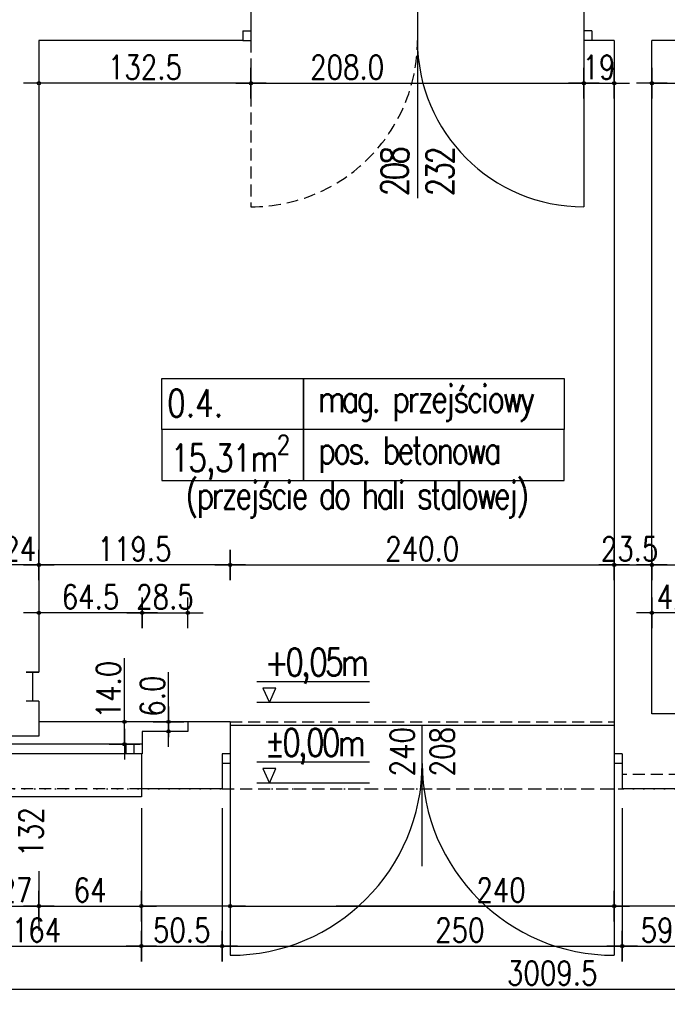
# Model space of a CAD drawing. Header units: millimetres. Extents: x 22865 to 60762, y -18816 to 15611.
# Tile 15 of 256: x 36067 to 36471, y -13882 to -13266. Entities that reach past the tile are written whole.
import ezdxf

# ---------------------------------------------------------------- set-up
doc = ezdxf.new("R2010")
doc.units = ezdxf.units.MM
doc.linetypes.add('DASHED2', pattern=[0.375, 0.25, -0.125])
doc.linetypes.add('DOT', pattern=[6.35, 0, -6.35])
for name, color, linetype in [('OPISY', 6, 'Continuous'), ('sciany murowane', 4, 'Continuous'), ('widokowa', 2, 'Continuous'), ('wyburzenia', 14, 'Continuous'), ('WYMIARY', 6, 'Continuous')]:
    doc.layers.add(name, color=color, linetype=linetype)
doc.styles.add('1-100', font='simplex.shx', dxfattribs={"width": 0.8, "height": 15})
doc.dimstyles.new('1-100', dxfattribs={"dimscale": 0.5, "dimtxt": 100, "dimasz": 1, "dimexe": 0.18, "dimexo": 0.0625, "dimgap": 5, "dimtad": 1, "dimdec": 1, "dimzin": 0, "dimdsep": 46, "dimtxsty": '1-100', "dimblk1": 'K', "dimblk2": 'K', "dimsah": 1, "dimcen": 0.09, "dimse1": 1, "dimse2": 1, "dimadec": 0, "dimazin": 0, "dimtfac": 1, "dimtdec": 1, "dimtofl": 0, "dimtmove": 0, "dimatfit": 3, "dimldrblk": 'K', "dimfxl": 0, "dimtolj": 1, "dimtzin": 0, "dimarcsym": 0})

# ---------------------------------------------------------------- blocks, each defined once
blk = doc.blocks.new('K')
for p, q in [((0, -19.1), (0, 19.1)), ((-19.1, 0), (19.1, 0))]:
    blk.add_line(p, q)
blk.add_circle((0, 0), 2.02)
blk = doc.blocks.new('*D2182')
at = {"layer": 'WYMIARY', "color": 0, "lineweight": -2, "ltscale": 0.2}
blk.add_line((35979.28, -13845.23), (36142.28, -13845.23), dxfattribs=at)
at = {"layer": 'WYMIARY', "color": 0, "linetype": 'ByBlock', "lineweight": -2, "xscale": 0.5, "yscale": 0.5, "zscale": 0.5}
for p, rotation in [((35978.78, -13845.23), 179.9999999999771), ((36142.78, -13845.23), 359.9999999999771)]:
    blk.add_blockref('K', p, dxfattribs=dict(at, rotation=rotation))
at = {"layer": 'WYMIARY', "color": 0, "ltscale": 0.2, "insert": (36077.26, -13835.23), "char_height": 15, "attachment_point": 5, "style": '1-100'}
blk.add_mtext('\\A1;164', dxfattribs=at)
blk = doc.blocks.new('*D2183')
at = {"layer": 'WYMIARY', "color": 0, "lineweight": -2, "ltscale": 0.2}
blk.add_line((36143.28, -13845.23), (36192.78, -13845.23), dxfattribs=at)
at = {"layer": 'WYMIARY', "color": 0, "linetype": 'ByBlock', "lineweight": -2, "xscale": 0.5, "yscale": 0.5, "zscale": 0.5}
for p, rotation in [((36142.78, -13845.23), 179.9999999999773), ((36193.28, -13845.23), 359.9999999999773)]:
    blk.add_blockref('K', p, dxfattribs=dict(at, rotation=rotation))
at = {"layer": 'WYMIARY', "color": 0, "ltscale": 0.2, "insert": (36168.03, -13835.23), "char_height": 15, "attachment_point": 5, "style": '1-100'}
blk.add_mtext('\\A1;50.5', dxfattribs=at)
blk = doc.blocks.new('*D2184')
at = {"layer": 'WYMIARY', "color": 0, "lineweight": -2, "ltscale": 0.2}
blk.add_line((36193.78, -13845.23), (36442.78, -13845.23), dxfattribs=at)
at = {"layer": 'WYMIARY', "color": 0, "linetype": 'ByBlock', "lineweight": -2, "xscale": 0.5, "yscale": 0.5, "zscale": 0.5}
for p, rotation in [((36193.28, -13845.23), 179.9999999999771), ((36443.28, -13845.23), 359.9999999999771)]:
    blk.add_blockref('K', p, dxfattribs=dict(at, rotation=rotation))
at = {"layer": 'WYMIARY', "color": 0, "ltscale": 0.2, "insert": (36341.8, -13835.23), "char_height": 15, "attachment_point": 5, "style": '1-100'}
blk.add_mtext('\\A1;250', dxfattribs=at)
blk = doc.blocks.new('*D2190')
at = {"layer": 'WYMIARY', "color": 0, "lineweight": -2, "ltscale": 0.2}
blk.add_line((36443.78, -13845.23), (36501.78, -13845.23), dxfattribs=at)
at = {"layer": 'WYMIARY', "color": 0, "linetype": 'ByBlock', "lineweight": -2, "xscale": 0.5, "yscale": 0.5, "zscale": 0.5}
for p, rotation in [((36443.28, -13845.23), 179.9999999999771), ((36502.28, -13845.23), 359.9999999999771)]:
    blk.add_blockref('K', p, dxfattribs=dict(at, rotation=rotation))
at = {"layer": 'WYMIARY', "color": 0, "ltscale": 0.2, "insert": (36472.78, -13835.23), "char_height": 15, "attachment_point": 5, "style": '1-100'}
blk.add_mtext('\\A1;59.0', dxfattribs=at)
blk = doc.blocks.new('*D2191')
at = {"layer": 'WYMIARY', "color": 0, "lineweight": -2, "ltscale": 0.2}
blk.add_line((36198.78, -13820.23), (36437.78, -13820.23), dxfattribs=at)
at = {"layer": 'WYMIARY', "color": 0, "linetype": 'ByBlock', "lineweight": -2, "xscale": 0.5, "yscale": 0.5, "zscale": 0.5}
for p, rotation in [((36198.28, -13820.23), 179.9999999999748), ((36438.28, -13820.23), 359.9999999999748)]:
    blk.add_blockref('K', p, dxfattribs=dict(at, rotation=rotation))
at = {"layer": 'WYMIARY', "color": 0, "ltscale": 0.2, "insert": (36367.55, -13810.23), "char_height": 15, "attachment_point": 5, "style": '1-100'}
blk.add_mtext('\\A1;240', dxfattribs=at)
blk = doc.blocks.new('*D2192')
at = {"layer": 'WYMIARY', "color": 0, "lineweight": -2, "ltscale": 0.2}
blk.add_line((36143.78, -13636.88), (36171.28, -13636.88), dxfattribs=at)
at = {"layer": 'WYMIARY', "color": 0, "linetype": 'ByBlock', "lineweight": -2, "xscale": 0.5, "yscale": 0.5, "zscale": 0.5, "rotation": 180}
blk.add_blockref('K', (36143.28, -13636.88), dxfattribs=at)
at = {"layer": 'WYMIARY', "color": 0, "linetype": 'ByBlock', "lineweight": -2, "xscale": 0.5, "yscale": 0.5, "zscale": 0.5}
blk.add_blockref('K', (36171.78, -13636.88), dxfattribs=at)
at = {"layer": 'WYMIARY', "color": 0, "ltscale": 0.2, "insert": (36157.53, -13626.88), "char_height": 15, "attachment_point": 5, "style": '1-100'}
blk.add_mtext('\\A1;28.5', dxfattribs=at)
blk = doc.blocks.new('*D2193')
at = {"layer": 'WYMIARY', "color": 0, "lineweight": -2, "ltscale": 0.2}
blk.add_line((36142.78, -13636.88), (36079.28, -13636.88), dxfattribs=at)
at = {"layer": 'WYMIARY', "color": 0, "linetype": 'ByBlock', "lineweight": -2, "xscale": 0.5, "yscale": 0.5, "zscale": 0.5}
for p, rotation in [((36078.78, -13636.88), 179.999999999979), ((36143.28, -13636.88), 359.999999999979)]:
    blk.add_blockref('K', p, dxfattribs=dict(at, rotation=rotation))
at = {"layer": 'WYMIARY', "color": 0, "ltscale": 0.2, "insert": (36111.03, -13626.88), "char_height": 15, "attachment_point": 5, "style": '1-100'}
blk.add_mtext('\\A1;64.5', dxfattribs=at)
blk = doc.blocks.new('*D2196')
at = {"layer": 'WYMIARY', "color": 0, "lineweight": -2, "ltscale": 0.2}
for p, q in [((36159.76, -13704.51), (36159.76, -13673.87)), ((36159.76, -13711.51), (36159.76, -13712.01))]:
    blk.add_line(p, q, dxfattribs=at)
at = {"layer": 'WYMIARY', "color": 0, "linetype": 'ByBlock', "lineweight": -2, "xscale": 0.5, "yscale": 0.5, "zscale": 0.5}
for p, rotation in [((36159.76, -13705.01), 269.9999999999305), ((36159.76, -13711.01), 89.99999999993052)]:
    blk.add_blockref('K', p, dxfattribs=dict(at, rotation=rotation))
at = {"layer": 'WYMIARY', "color": 0, "ltscale": 0.2, "insert": (36149.76, -13688.94), "char_height": 15, "attachment_point": 5, "rotation": 90, "style": '1-100'}
blk.add_mtext('\\A1;6.0', dxfattribs=at)
blk = doc.blocks.new('*D2197')
at = {"layer": 'WYMIARY', "color": 0, "lineweight": -2, "ltscale": 0.2}
for p, q in [((36132.23, -13705.01), (36132.23, -13665.23)), ((36132.23, -13718.51), (36132.23, -13705.51))]:
    blk.add_line(p, q, dxfattribs=at)
at = {"layer": 'WYMIARY', "color": 0, "linetype": 'ByBlock', "lineweight": -2, "xscale": 0.5, "yscale": 0.5, "zscale": 0.5}
for p, rotation in [((36132.23, -13705.01), 90), ((36132.23, -13719.01), 270)]:
    blk.add_blockref('K', p, dxfattribs=dict(at, rotation=rotation))
at = {"layer": 'WYMIARY', "color": 0, "ltscale": 0.2, "insert": (36122.23, -13684.87), "char_height": 15, "attachment_point": 5, "rotation": 90, "style": '1-100'}
blk.add_mtext('\\A1;14.0', dxfattribs=at)
blk = doc.blocks.new('*D2198')
at = {"layer": 'WYMIARY', "color": 0, "lineweight": -2, "ltscale": 0.2}
blk.add_line((36079.28, -13820.23), (36142.28, -13820.23), dxfattribs=at)
at = {"layer": 'WYMIARY', "color": 0, "linetype": 'ByBlock', "lineweight": -2, "xscale": 0.5, "yscale": 0.5, "zscale": 0.5}
for p, rotation in [((36078.78, -13820.23), 179.9999999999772), ((36142.78, -13820.23), 359.9999999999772)]:
    blk.add_blockref('K', p, dxfattribs=dict(at, rotation=rotation))
at = {"layer": 'WYMIARY', "color": 0, "ltscale": 0.2, "insert": (36110.78, -13810.23), "char_height": 15, "attachment_point": 5, "style": '1-100'}
blk.add_mtext('\\A1;64', dxfattribs=at)
blk = doc.blocks.new('*D2199')
at = {"layer": 'WYMIARY', "color": 0, "lineweight": -2, "ltscale": 0.2}
blk.add_line((36210.78, -13305.73), (36079.28, -13305.73), dxfattribs=at)
at = {"layer": 'WYMIARY', "color": 0, "linetype": 'ByBlock', "lineweight": -2, "xscale": 0.5, "yscale": 0.5, "zscale": 0.5}
for p, rotation in [((36078.78, -13305.73), 179.9999999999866), ((36211.28, -13305.73), 359.9999999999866)]:
    blk.add_blockref('K', p, dxfattribs=dict(at, rotation=rotation))
at = {"layer": 'WYMIARY', "color": 0, "ltscale": 0.2, "insert": (36145.03, -13295.73), "char_height": 15, "attachment_point": 5, "style": '1-100'}
blk.add_mtext('\\A1;132.5', dxfattribs=at)
blk = doc.blocks.new('*D2200')
at = {"layer": 'WYMIARY', "color": 0, "lineweight": -2, "ltscale": 0.2}
blk.add_line((36197.78, -13606.93), (36079.28, -13606.93), dxfattribs=at)
at = {"layer": 'WYMIARY', "color": 0, "linetype": 'ByBlock', "lineweight": -2, "xscale": 0.5, "yscale": 0.5, "zscale": 0.5}
for p, rotation in [((36078.78, -13606.93), 180.0000000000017), ((36198.28, -13606.93), 1.744274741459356e-12)]:
    blk.add_blockref('K', p, dxfattribs=dict(at, rotation=rotation))
at = {"layer": 'WYMIARY', "color": 0, "ltscale": 0.2, "insert": (36138.53, -13596.93), "char_height": 15, "attachment_point": 5, "style": '1-100'}
blk.add_mtext('\\A1;119.5', dxfattribs=at)
blk = doc.blocks.new('*D2201')
at = {"layer": 'WYMIARY', "color": 0, "lineweight": -2, "ltscale": 0.2}
blk.add_line((36211.78, -13305.73), (36418.78, -13305.73), dxfattribs=at)
at = {"layer": 'WYMIARY', "color": 0, "linetype": 'ByBlock', "lineweight": -2, "xscale": 0.5, "yscale": 0.5, "zscale": 0.5}
for p, rotation in [((36211.28, -13305.73), 180.0000000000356), ((36419.28, -13305.73), 3.557523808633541e-11)]:
    blk.add_blockref('K', p, dxfattribs=dict(at, rotation=rotation))
at = {"layer": 'WYMIARY', "color": 0, "ltscale": 0.2, "insert": (36271.36, -13295.73), "char_height": 15, "attachment_point": 5, "style": '1-100'}
blk.add_mtext('\\A1;208.0', dxfattribs=at)
blk = doc.blocks.new('*D2202')
at = {"layer": 'WYMIARY', "color": 0, "lineweight": -2}
blk.add_line((36419.78, -13305.73), (36437.78, -13305.73), dxfattribs=at)
at = {"layer": 'WYMIARY', "color": 0, "linetype": 'ByBlock', "lineweight": -2, "xscale": 0.5, "yscale": 0.5, "zscale": 0.5}
for p, rotation in [((36419.28, -13305.73), 179.9999999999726), ((36438.28, -13305.73), 359.9999999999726)]:
    blk.add_blockref('K', p, dxfattribs=dict(at, rotation=rotation))
at = {"layer": 'WYMIARY', "color": 0, "ltscale": 0.2, "insert": (36428.72, -13295.73), "char_height": 15, "attachment_point": 5, "style": '1-100'}
blk.add_mtext('\\A1;19', dxfattribs=at)
blk = doc.blocks.new('*D2218')
at = {"layer": 'WYMIARY', "color": 0, "lineweight": -2, "ltscale": 0.2}
blk.add_line((36503.28, -13636.88), (36462.28, -13636.88), dxfattribs=at)
at = {"layer": 'WYMIARY', "color": 0, "linetype": 'ByBlock', "lineweight": -2, "xscale": 0.5, "yscale": 0.5, "zscale": 0.5}
for p, rotation in [((36461.78, -13636.88), 179.9999999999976), ((36503.78, -13636.88), 359.9999999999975)]:
    blk.add_blockref('K', p, dxfattribs=dict(at, rotation=rotation))
at = {"layer": 'WYMIARY', "color": 0, "ltscale": 0.2, "insert": (36482.78, -13626.88), "char_height": 15, "attachment_point": 5, "style": '1-100'}
blk.add_mtext('\\A1;42.0', dxfattribs=at)
blk = doc.blocks.new('*D2219')
at = {"layer": 'WYMIARY', "color": 0, "lineweight": -2, "ltscale": 0.2}
blk.add_line((36198.78, -13606.93), (36437.78, -13606.93), dxfattribs=at)
at = {"layer": 'WYMIARY', "color": 0, "linetype": 'ByBlock', "lineweight": -2, "xscale": 0.5, "yscale": 0.5, "zscale": 0.5}
for p, rotation in [((36198.28, -13606.93), 179.9999999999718), ((36438.28, -13606.93), 359.9999999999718)]:
    blk.add_blockref('K', p, dxfattribs=dict(at, rotation=rotation))
at = {"layer": 'WYMIARY', "color": 0, "ltscale": 0.2, "insert": (36318.28, -13596.93), "char_height": 15, "attachment_point": 5, "style": '1-100'}
blk.add_mtext('\\A1;240.0', dxfattribs=at)
blk = doc.blocks.new('*D2220')
at = {"layer": 'WYMIARY', "color": 0, "lineweight": -2, "ltscale": 0.2}
blk.add_line((36438.78, -13606.93), (36461.28, -13606.93), dxfattribs=at)
at = {"layer": 'WYMIARY', "color": 0, "linetype": 'ByBlock', "lineweight": -2, "xscale": 0.5, "yscale": 0.5, "zscale": 0.5}
for p, rotation in [((36438.28, -13606.93), 179.9999999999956), ((36461.78, -13606.93), 359.9999999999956)]:
    blk.add_blockref('K', p, dxfattribs=dict(at, rotation=rotation))
at = {"layer": 'WYMIARY', "color": 0, "ltscale": 0.2, "insert": (36447.84, -13596.93), "char_height": 15, "attachment_point": 5, "style": '1-100'}
blk.add_mtext('\\A1;23.5', dxfattribs=at)
blk = doc.blocks.new('*D2235')
at = {"layer": 'WYMIARY', "color": 0, "lineweight": -2, "ltscale": 0.2}
blk.add_line((36052.28, -13820.23), (36078.28, -13820.23), dxfattribs=at)
at = {"layer": 'WYMIARY', "color": 0, "linetype": 'ByBlock', "lineweight": -2, "xscale": 0.5, "yscale": 0.5, "zscale": 0.5}
for p, rotation in [((36051.78, -13820.23), 179.999999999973), ((36078.78, -13820.23), 359.999999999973)]:
    blk.add_blockref('K', p, dxfattribs=dict(at, rotation=rotation))
at = {"layer": 'WYMIARY', "color": 0, "ltscale": 0.2, "insert": (36064.45, -13810.23), "char_height": 15, "attachment_point": 5, "style": '1-100'}
blk.add_mtext('\\A1;27', dxfattribs=at)
blk = doc.blocks.new('*D2250')
at = {"layer": 'WYMIARY', "color": 0, "lineweight": -2}
blk.add_line((36078.28, -13606.93), (36055.28, -13606.93), dxfattribs=at)
at = {"layer": 'WYMIARY', "color": 0, "linetype": 'ByBlock', "lineweight": -2, "xscale": 0.5, "yscale": 0.5, "zscale": 0.5, "rotation": 180}
blk.add_blockref('K', (36054.78, -13606.93), dxfattribs=at)
at = {"layer": 'WYMIARY', "color": 0, "linetype": 'ByBlock', "lineweight": -2, "xscale": 0.5, "yscale": 0.5, "zscale": 0.5}
blk.add_blockref('K', (36078.78, -13606.93), dxfattribs=at)
at = {"layer": 'WYMIARY', "color": 0, "ltscale": 0.2, "insert": (36066.78, -13596.93), "char_height": 15, "attachment_point": 5, "style": '1-100'}
blk.add_mtext('\\A1;24', dxfattribs=at)
blk = doc.blocks.new('*D2264')
at = {"layer": 'WYMIARY', "color": 0, "lineweight": -2, "ltscale": 0.2}
blk.add_line((36462.28, -13606.93), (37271.28, -13606.93), dxfattribs=at)
at = {"layer": 'WYMIARY', "color": 0, "linetype": 'ByBlock', "lineweight": -2, "xscale": 0.5, "yscale": 0.5, "zscale": 0.5, "rotation": 180}
blk.add_blockref('K', (36461.78, -13606.93), dxfattribs=at)
at = {"layer": 'WYMIARY', "color": 0, "linetype": 'ByBlock', "lineweight": -2, "xscale": 0.5, "yscale": 0.5, "zscale": 0.5}
blk.add_blockref('K', (37271.78, -13606.93), dxfattribs=at)
at = {"layer": 'WYMIARY', "color": 0, "ltscale": 0.2, "insert": (36866.78, -13596.93), "char_height": 15, "attachment_point": 5, "style": '1-100'}
blk.add_mtext('\\A1;810.0', dxfattribs=at)
blk = doc.blocks.new('*D2267')
at = {"layer": 'WYMIARY', "color": 0, "lineweight": -2, "ltscale": 0.2}
blk.add_line((36462.28, -13305.73), (37271.28, -13305.73), dxfattribs=at)
at = {"layer": 'WYMIARY', "color": 0, "linetype": 'ByBlock', "lineweight": -2, "xscale": 0.5, "yscale": 0.5, "zscale": 0.5, "rotation": 180}
blk.add_blockref('K', (36461.78, -13305.73), dxfattribs=at)
at = {"layer": 'WYMIARY', "color": 0, "linetype": 'ByBlock', "lineweight": -2, "xscale": 0.5, "yscale": 0.5, "zscale": 0.5}
blk.add_blockref('K', (37271.78, -13305.73), dxfattribs=at)
at = {"layer": 'WYMIARY', "color": 0, "ltscale": 0.2, "insert": (36866.78, -13295.73), "char_height": 15, "attachment_point": 5, "style": '1-100'}
blk.add_mtext('\\A1;810.0', dxfattribs=at)
blk = doc.blocks.new('*D2337')
at = {"layer": 'WYMIARY', "color": 0, "lineweight": -2, "ltscale": 0.2}
blk.add_line((34895.28, -13872.08), (37903.78, -13872.08), dxfattribs=at)
at = {"layer": 'WYMIARY', "color": 0, "linetype": 'ByBlock', "lineweight": -2, "xscale": 0.5, "yscale": 0.5, "zscale": 0.5, "rotation": 180}
blk.add_blockref('K', (34894.78, -13872.08), dxfattribs=at)
at = {"layer": 'WYMIARY', "color": 0, "linetype": 'ByBlock', "lineweight": -2, "xscale": 0.5, "yscale": 0.5, "zscale": 0.5}
blk.add_blockref('K', (37904.28, -13872.08), dxfattribs=at)
at = {"layer": 'WYMIARY', "color": 0, "ltscale": 0.2, "insert": (36399.53, -13862.08), "char_height": 15, "attachment_point": 5, "style": '1-100'}
blk.add_mtext('\\A1;3009.5', dxfattribs=at)

msp = doc.modelspace()

# ---------------------------------------------------------------- linework, layer by layer
at = {"layer": 'OPISY'}
for points in [[(36155.53, -13490.3), (36244.15, -13490.3), (36244.15, -13522.23), (36155.53, -13522.23)], [(36244.15, -13490.3), (36407, -13490.3), (36407, -13522.23), (36244.15, -13522.23)], [(36407, -13522.23), (36244.15, -13522.23), (36244.15, -13490.3), (36407, -13490.3)], [(36244.15, -13522.23), (36155.53, -13522.23), (36155.53, -13554.16), (36244.15, -13554.16)], [(36407, -13522.23), (36244.15, -13522.23), (36244.15, -13554.16), (36407, -13554.16)]]:
    msp.add_lwpolyline(points, close=True, dxfattribs=at)
at = {"layer": 'sciany murowane', "ltscale": 0.2}
for p, q in [((36211.28, -13253.01), (36211.28, -13273.01)), ((36419.28, -13253.01), (36419.28, -13273.01)), ((36206.28, -13273.01), (36206.28, -13279.01)), ((36424.28, -13273.01), (36424.28, -13279.01)), ((36438.28, -13279.01), (36438.28, -13731.01)), ((36503.78, -13700.01), (36461.78, -13700.01)), ((36198.28, -13705.01), (36171.78, -13705.01)), ((36171.78, -13705.01), (36171.78, -13711.01)), ((36198.28, -13705.01), (36198.28, -13725.01)), ((36171.78, -13711.01), (36143.28, -13711.01)), ((36143.28, -13711.01), (36143.28, -13725.01)), ((36142.78, -13725.01), (36142.78, -13747.01)), ((36193.28, -13725.01), (36193.28, -13747.01)), ((36198.28, -13725.01), (36193.28, -13725.01)), ((36443.28, -13725.01), (36438.28, -13725.01)), ((36443.28, -13725.01), (36443.28, -13747.01)), ((36193.28, -13747.01), (36142.78, -13747.01)), ((36502.28, -13747.01), (36443.28, -13747.01))]:
    msp.add_line(p, q, dxfattribs=at)
at = {"layer": 'sciany murowane', "ltscale": 20}
for p, q in [((36078.78, -13279.01), (36078.78, -13674.01)), ((36206.28, -13279.01), (36078.78, -13279.01)), ((36206.28, -13273.01), (36211.28, -13273.01)), ((36424.28, -13273.01), (36419.28, -13273.01)), ((36438.28, -13279.01), (36424.28, -13279.01)), ((37865.28, -13279.01), (36461.78, -13279.01)), ((36461.78, -13700.01), (36461.78, -13279.01)), ((36078.78, -13692.01), (36078.78, -13714.01)), ((36078.78, -13714.01), (36054.78, -13714.01))]:
    msp.add_line(p, q, dxfattribs=at)
at = {"layer": 'sciany murowane', "color": 2, "ltscale": 0.2}
for p, q in [((36206.28, -13279.01), (36211.28, -13279.01)), ((36211.28, -13273.01), (36211.28, -13279.01)), ((36419.28, -13273.01), (36419.28, -13279.01)), ((36424.28, -13279.01), (36419.28, -13279.01)), ((36419.28, -13279.01), (36419.28, -13383.01)), ((36171.78, -13705.01), (36078.78, -13705.01)), ((36198.28, -13707.01), (36438.28, -13707.01)), ((36143.28, -13719.01), (35978.78, -13719.01)), ((36133.28, -13725.01), (36133.28, -13719.01)), ((36138.28, -13725.01), (36138.28, -13719.01)), ((36143.28, -13725.01), (35978.78, -13725.01)), ((36198.28, -13725.01), (36198.28, -13851.01)), ((36438.28, -13725.01), (36438.28, -13851.01)), ((36198.28, -13731.01), (36193.28, -13731.01)), ((36443.28, -13731.01), (36438.28, -13731.01)), ((36142.78, -13752.01), (35978.78, -13752.01)), ((36142.78, -13747.01), (36142.78, -13752.01))]:
    msp.add_line(p, q, dxfattribs=at)
at = {"layer": 'sciany murowane', "color": 3, "ltscale": 0.2}
for p, q in [((36078.78, -13674.01), (36070.78, -13674.01)), ((36070.78, -13674.01), (36078.78, -13674.01)), ((36078.78, -13692.01), (36070.78, -13692.01))]:
    msp.add_line(p, q, dxfattribs=at)
at = {"layer": 'widokowa', "color": 1, "linetype": 'DASHED2', "ltscale": 30}
for p, q in [((36211.28, -13279.01), (36211.28, -13383.01)), ((36198.28, -13705.01), (36438.28, -13705.01)), ((36142.78, -13747.01), (35978.78, -13747.01)), ((36193.28, -13747.01), (36443.28, -13747.01))]:
    msp.add_line(p, q, dxfattribs=at)
at = {"layer": 'widokowa', "linetype": 'DASHED2', "ltscale": 30}
msp.add_line((36502.28, -13738.01), (36443.28, -13738.01), dxfattribs=at)
at = {"layer": 'widokowa', "color": 1, "linetype": 'DASHED2', "ltscale": 30}
msp.add_arc((36211.28, -13279.01), 104, 270, 0, dxfattribs=at)
at = {"layer": 'wyburzenia', "linetype": 'DOT'}
msp.add_line((34882.99, -13747.01), (37885.35, -13747.01), dxfattribs=at)
at = {"layer": 'WYMIARY', "ltscale": 0.2}
for p, q in [((36315.28, -13253.01), (36315.23, -13377.51)), ((36285.28, -13679.95), (36214.93, -13679.95)), ((36285.28, -13692.95), (36214.93, -13692.95)), ((36318.28, -13795.23), (36318.28, -13707.7)), ((36285.28, -13730.28), (36214.93, -13730.28)), ((36285.28, -13743.28), (36214.93, -13743.28)), ((36188.72, -13820.23), (36142.78, -13820.23)), ((36810.28, -13820.23), (36264.61, -13820.23)), ((36215.81, -13845.23), (36426.99, -13845.23))]:
    msp.add_line(p, q, dxfattribs=at)
at = {"layer": 'WYMIARY', "color": 3, "ltscale": 0.2}
for p in [(36074.78, -13674.01), (36074.78, -13692.01)]:
    msp.add_line(p, (36074.78, -13692.01), dxfattribs=at)
at = {"layer": 'WYMIARY'}
for p, q in [((36142.78, -13759.01), (36142.78, -13835.67)), ((36193.28, -13759.01), (36193.28, -13835.67)), ((36443.28, -13759.01), (36443.28, -13835.67)), ((36078.78, -13798.49), (36078.78, -13835.67))]:
    msp.add_line(p, q, dxfattribs=at)
at = {"layer": 'WYMIARY', "ltscale": 0.2}
for points in [[(36218.78, -13683.95), (36222.78, -13692.95), (36226.78, -13683.95), (36218.78, -13683.95)], [(36218.78, -13734.28), (36222.78, -13743.28), (36226.78, -13734.28), (36218.78, -13734.28)]]:
    msp.add_lwpolyline(points, dxfattribs=at)
at = {"layer": 'WYMIARY', "color": 1, "ltscale": 0.2}
msp.add_arc((36419.28, -13279.01), 104, 180, 270, dxfattribs=at)
at = {"layer": 'WYMIARY', "ltscale": 0.2}
for centre, start, end in [((36198.28, -13731.01), 270, 0), ((36438.28, -13731.01), 180, 270)]:
    msp.add_arc(centre, 120, start, end, dxfattribs=at)

# ---------------------------------------------------------------- texts
at = {"layer": 'OPISY', "insert": (36315.22, -13376.46), "char_height": 17, "width": 302.1591, "attachment_point": 4, "rotation": 89.88303, "style": '1-100'}
msp.add_mtext('{\\T0.8;\\Fsimplex8|c238;208\\P232}', dxfattribs=at)
at = {"layer": 'OPISY', "char_height": 17, "width": 302.1591, "attachment_point": 4, "style": '1-100'}
for s, insert in [('{\\T0.8;\\Fsimplex8|c238;mag. przejściowy }', (36252.99, -13505.76)), ('{\\T0.8;\\Fsimplex8|c238;pos. betonowa}', (36253.28, -13537.95)), ('{\\T0.8;\\Fsimplex8|c238;(przejście do hali stalowej)}', (36170.3, -13566.13))]:
    msp.add_mtext(s, dxfattribs=dict(at, insert=insert))
at = {"layer": 'OPISY', "color": 2, "insert": (36158.88, -13505.76), "char_height": 17, "width": 183.8811, "attachment_point": 4, "style": '1-100'}
msp.add_mtext('{\\Fsimplex8|c238;0.4.}', dxfattribs=at)
at = {"layer": 'OPISY', "color": 1, "insert": (36161.05, -13539.69), "char_height": 17, "width": 183.8811, "attachment_point": 4, "style": '1-100'}
msp.add_mtext('\\A1;{\\T0.95;\\Fsimplex8|c238;15,31m{\\H0.7x;\\S2^ ;}}', dxfattribs=at)
at = {"layer": 'WYMIARY', "ltscale": 0.2, "char_height": 17, "width": 302.1591, "attachment_point": 4, "style": '1-100'}
for s, insert in [('{\\T0.8;\\Fsimplex8|c238;+0,05m}', (36219.9, -13670.25)), ('{\\T0.8;\\Fsimplex8|c238;%%P0,00m}', (36219.9, -13720.59))]:
    msp.add_mtext(s, dxfattribs=dict(at, insert=insert))
at = {"layer": 'WYMIARY', "ltscale": 0.2, "char_height": 15, "width": 63.8053, "attachment_point": 1, "rotation": 90, "style": '1-100'}
for s, insert in [('240\\P208', (36298.32, -13739.13)), ('166\\P132', (36041.35, -13789.36))]:
    msp.add_mtext(s, dxfattribs=dict(at, insert=insert))

# ---------------------------------------------------------------- dimensions: what is measured, and where the dimension line sits
at = {"layer": 'WYMIARY', "ltscale": 0.2}
for p1, p2, distance, picture, middle in [((36211.28, -13279.01), (36078.78, -13279.01), 26.72, '*D2199', (36145.03, -13295.73)), ((36198.28, -13705.01), (36078.78, -13705.01), -98.08, '*D2200', (36138.53, -13596.93)), ((36198.28, -13606.47), (36438.28, -13606.47), -0.47, '*D2219', (36318.28, -13596.93)), ((36143.28, -13646.44), (36078.78, -13646.44), -9.56, '*D2193', (36111.03, -13626.88)), ((36503.78, -13646.44), (36461.78, -13646.44), -9.56, '*D2218', (36482.78, -13626.88)), ((36143.28, -13719.01), (36143.28, -13705.01), 11.05, '*D2197', (36122.23, -13684.87)), ((36171.78, -13711.01), (36171.78, -13705.01), 12.02, '*D2196', (36149.76, -13688.94)), ((36142.78, -13821.36), (36193.28, -13821.36), -23.87, '*D2183', (36168.03, -13835.23)), ((36443.28, -13821.36), (36502.28, -13821.36), -23.87, '*D2190', (36472.78, -13835.23))]:
    dim = msp.add_aligned_dim(p1=p1, p2=p2, distance=distance, dimstyle='1-100', dxfattribs=at)
    dim.commit()
    dim.dimension.update_dxf_attribs({"geometry": picture, "text_midpoint": middle})
for base, p1, p2, picture, middle in [((36419.28, -13305.73), (36211.28, -13289.23), (36419.28, -13289.23), '*D2201', (36271.36, -13305.73)), ((36461.78, -13606.93), (36438.28, -13594.85), (36461.78, -13594.85), '*D2220', (36447.84, -13606.93)), ((36171.78, -13636.88), (36143.28, -13708.78), (36171.78, -13708.78), '*D2192', (36157.53, -13636.88))]:
    dim = msp.add_linear_dim(base=base, p1=p1, p2=p2, angle=0, dimstyle='1-100', dxfattribs=at)
    dim.commit()
    dim.dimension.update_dxf_attribs({"geometry": picture, "text_midpoint": middle, "dimtype": 161})
at = {"layer": 'WYMIARY'}
dim = msp.add_linear_dim(base=(36438.28, -13305.73), p1=(36419.28, -13300.92), p2=(36438.28, -13300.92), angle=360, dimstyle='1-100', override={"dimdec": 0, "dimtxsty": '1-100', "dimldrblk": 'K'}, dxfattribs=at)
dim.commit()
dim.dimension.update_dxf_attribs({"geometry": '*D2202', "text_midpoint": (36428.72, -13305.73), "dimtype": 161})
at = {"layer": 'WYMIARY', "ltscale": 0.2}
dim = msp.add_linear_dim(base=(37271.78, -13305.73), p1=(36461.78, -13318.47), p2=(37271.78, -13318.47), dimstyle='1-100', override={"dimtxsty": '1-100', "dimldrblk": 'K'}, dxfattribs=at)
dim.commit()
dim.dimension.update_dxf_attribs({"geometry": '*D2267', "text_midpoint": (36866.78, -13295.73)})
at = {"layer": 'WYMIARY'}
dim = msp.add_linear_dim(base=(36054.78, -13606.93), p1=(36078.78, -13342.1), p2=(36054.78, -13342.1), dimstyle='1-100', override={"dimdec": 0, "dimtxsty": '1-100', "dimldrblk": 'K'}, dxfattribs=at)
dim.commit()
dim.dimension.update_dxf_attribs({"geometry": '*D2250', "text_midpoint": (36066.78, -13606.93), "dimtype": 160})
at = {"layer": 'WYMIARY', "ltscale": 0.2}
for base, p1, p2, picture, middle in [((37271.78, -13606.93), (36461.78, -13616.49), (37271.78, -13579.01), '*D2264', (36866.78, -13596.93)), ((37904.28, -13872.08), (34894.78, -13854.79), (37904.28, -13854.79), '*D2337', (36399.53, -13862.08))]:
    dim = msp.add_linear_dim(base=base, p1=p1, p2=p2, dimstyle='1-100', dxfattribs=at)
    dim.commit()
    dim.dimension.update_dxf_attribs({"geometry": picture, "text_midpoint": middle})
for base, p1, p2, picture, middle in [((36078.78, -13820.23), (36051.78, -13794.26), (36078.78, -13794.26), '*D2235', (36064.45, -13820.23)), ((36438.28, -13820.23), (36198.28, -13807.12), (36438.28, -13807.12), '*D2191', (36367.55, -13820.23)), ((36142.78, -13845.23), (35978.78, -13821.36), (36142.78, -13821.36), '*D2182', (36077.26, -13845.23)), ((36443.28, -13845.23), (36193.28, -13821.36), (36443.28, -13821.36), '*D2184', (36341.8, -13845.23))]:
    dim = msp.add_linear_dim(base=base, p1=p1, p2=p2, angle=360, dimstyle='1-100', override={"dimdec": 0, "dimtxsty": '1-100', "dimldrblk": 'K'}, dxfattribs=at)
    dim.commit()
    dim.dimension.update_dxf_attribs({"geometry": picture, "text_midpoint": middle, "dimtype": 161})
dim = msp.add_aligned_dim(p1=(36078.78, -13809), p2=(36142.78, -13809), distance=-11.23, dimstyle='1-100', override={"dimdec": 0, "dimtxsty": '1-100', "dimldrblk": 'K'}, dxfattribs=at)
dim.commit()
dim.dimension.update_dxf_attribs({"geometry": '*D2198', "text_midpoint": (36110.78, -13810.23)})

doc.saveas('drawing.dxf')
